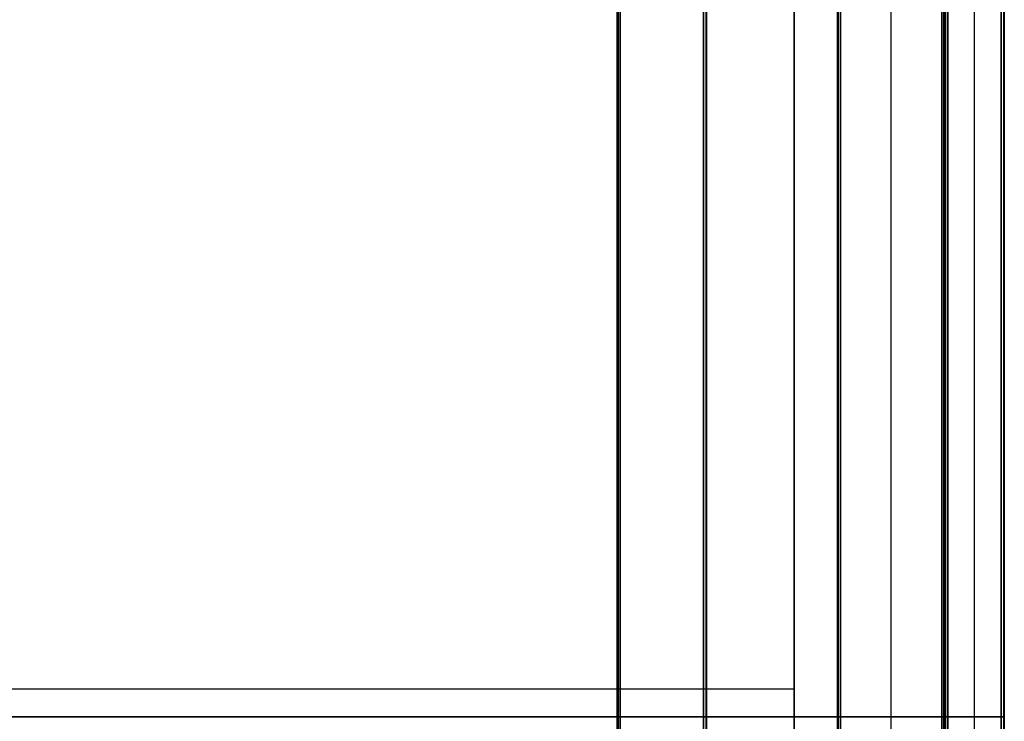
# Model space of a CAD drawing. Header units: millimetres. Extents: x 3790 to 5776, y 0 to 470.
# Tile 15 of 18: x 5611 to 5776, y 234 to 352. Entities that reach past the tile are written whole.
import ezdxf

# ---------------------------------------------------------------- set-up
doc = ezdxf.new("R2010")
doc.units = ezdxf.units.MM
doc.layers.add('ripiani', color=18, linetype='Continuous', true_color=0x4c0000)
doc.layers.add('struttura', color=18, linetype='Continuous', true_color=0x4c0000)

msp = doc.modelspace()

# ---------------------------------------------------------------- linework, layer by layer
at = {"layer": 'ripiani'}
for p, q in [((5740.7, 29.72, 443.5), (5740.7, 449.72, 443.5)), ((5115.7, 239.72, 439.5), (5740.7, 239.72, 439.5)), ((5115.7, 239.72, 447.5), (5740.7, 239.72, 447.5)), ((5740.7, 239.72, 439.5), (5740.7, 239.72, 447.5))]:
    msp.add_line(p, q, dxfattribs=at)
for points in [[(5740.7, 29.72, 439.5), (5740.7, 239.72, 439.5), (5740.7, 449.72, 439.5)], [(5740.7, 449.72, 447.5), (5740.7, 239.72, 447.5), (5740.7, 29.72, 447.5)]]:
    msp.add_open_spline(points, degree=2, dxfattribs=at)
at = {"layer": 'struttura'}
for p, q in [((5765.96, 469.5, 410), (5765.96, 0.5, 410)), ((5770.96, 0.5, 740), (5770.96, 469.5, 740)), ((5770.96, 0.5, 80), (5770.96, 469.5, 80)), ((5775.96, 0.5, 410), (5775.96, 469.5, 410)), ((5775.96, 0.5, 75), (5775.96, 469.5, 75)), ((5775.96, 0.5, 745), (5775.96, 469.5, 745)), ((5747.96, 451.5, 410), (5747.96, 15.5, 410)), ((5756.96, 15.5, 722), (5756.96, 451.5, 722)), ((5756.96, 15.5, 98), (5756.96, 451.5, 98)), ((5765.96, 15.5, 89), (5765.96, 451.5, 89)), ((5765.96, 15.5, 731), (5765.96, 451.5, 731)), ((5765.96, 15.5, 410), (5765.96, 451.5, 410)), ((5725.96, 50.5, 40), (5725.96, 419.5, 40)), ((5710.96, 404.5, 40), (5710.96, 65.5, 40)), ((3790.46, 235, 80), (5775.46, 235, 80)), ((5775.46, 235, 70), (3790.46, 235, 70)), ((3790.46, 235, 750), (5775.46, 235, 750)), ((5775.46, 235, 740), (3790.46, 235, 740)), ((5710.96, 235, 10.5), (5710.96, 235, 69.5)), ((5725.46, 235, 10), (5711.46, 235, 10)), ((5711.46, 235, 70), (5725.46, 235, 70)), ((5725.96, 235, 10.5), (5725.96, 235, 69.5)), ((5765.96, 235, 80.5), (5765.96, 235, 739.5)), ((5766.46, 235, 740), (5775.46, 235, 740)), ((5775.46, 235, 80), (5766.46, 235, 80)), ((5775.96, 235, 80.5), (5775.96, 235, 739.5)), ((5775.96, 235, 70.5), (5775.96, 235, 79.5)), ((5775.96, 235, 740.5), (5775.96, 235, 749.5))]:
    msp.add_line(p, q, dxfattribs=at)
for points in [[(5765.96, 0.5, 739.5), (5765.96, 235, 739.5), (5765.96, 469.5, 739.5)], [(5765.96, 469.5, 80.5), (5765.96, 235, 80.5), (5765.96, 0.5, 80.5)], [(5766.46, 469.5, 740), (5766.46, 235, 740), (5766.46, 0.5, 740)], [(5766.46, 0.5, 80), (5766.46, 235, 80), (5766.46, 469.5, 80)], [(5775.46, 0.5, 740), (5775.46, 235, 740), (5775.46, 469.5, 740)], [(5775.46, 469.5, 80), (5775.46, 235, 80), (5775.46, 0.5, 80)], [(5775.46, 0.5, 80), (5775.46, 235, 80), (5775.46, 469.5, 80)], [(5775.46, 469.5, 70), (5775.46, 235, 70), (5775.46, 0.5, 70)], [(5775.46, 0.5, 750), (5775.46, 235, 750), (5775.46, 469.5, 750)], [(5775.46, 469.5, 740), (5775.46, 235, 740), (5775.46, 0.5, 740)], [(5775.82, 469.5, 739.85), (5775.82, 235, 739.85), (5775.82, 0.5, 739.85)], [(5775.82, 469.5, 80.15), (5775.82, 235, 80.15), (5775.82, 0.5, 80.15)], [(5775.82, 469.5, 79.85), (5775.82, 235, 79.85), (5775.82, 0.5, 79.85)], [(5775.82, 469.5, 749.85), (5775.82, 235, 749.85), (5775.82, 0.5, 749.85)], [(5775.96, 0.5, 80.5), (5775.96, 235, 80.5), (5775.96, 469.5, 80.5)], [(5775.96, 469.5, 739.5), (5775.96, 235, 739.5), (5775.96, 0.5, 739.5)], [(5775.96, 0.5, 70.5), (5775.96, 235, 70.5), (5775.96, 469.5, 70.5)], [(5775.96, 469.5, 79.5), (5775.96, 235, 79.5), (5775.96, 0.5, 79.5)], [(5775.96, 0.5, 740.5), (5775.96, 235, 740.5), (5775.96, 469.5, 740.5)], [(5775.96, 469.5, 749.5), (5775.96, 235, 749.5), (5775.96, 0.5, 749.5)], [(5747.96, 15.5, 721.5), (5747.96, 233.5, 721.5), (5747.96, 451.5, 721.5)], [(5747.96, 451.5, 98.5), (5747.96, 233.5, 98.5), (5747.96, 15.5, 98.5)], [(5748.11, 15.5, 98.15), (5748.11, 233.5, 98.15), (5748.11, 451.5, 98.15)], [(5748.46, 451.5, 722), (5748.46, 233.5, 722), (5748.46, 15.5, 722)], [(5748.46, 15.5, 98), (5748.46, 233.5, 98), (5748.46, 451.5, 98)], [(5765.46, 451.5, 80), (5765.46, 233.5, 80), (5765.46, 15.5, 80)], [(5765.46, 15.5, 98), (5765.46, 233.5, 98), (5765.46, 451.5, 98)], [(5765.46, 15.5, 740), (5765.46, 233.5, 740), (5765.46, 451.5, 740)], [(5765.46, 451.5, 722), (5765.46, 233.5, 722), (5765.46, 15.5, 722)], [(5765.46, 15.5, 722), (5765.46, 233.5, 722), (5765.46, 451.5, 722)], [(5765.46, 451.5, 98), (5765.46, 233.5, 98), (5765.46, 15.5, 98)], [(5765.82, 15.5, 80.15), (5765.82, 233.5, 80.15), (5765.82, 451.5, 80.15)], [(5765.82, 451.5, 97.85), (5765.82, 233.5, 97.85), (5765.82, 15.5, 97.85)], [(5765.82, 451.5, 739.85), (5765.82, 233.5, 739.85), (5765.82, 15.5, 739.85)], [(5765.82, 15.5, 722.15), (5765.82, 233.5, 722.15), (5765.82, 451.5, 722.15)], [(5765.82, 451.5, 721.85), (5765.82, 233.5, 721.85), (5765.82, 15.5, 721.85)], [(5765.82, 451.5, 98.15), (5765.82, 233.5, 98.15), (5765.82, 15.5, 98.15)], [(5765.96, 451.5, 97.5), (5765.96, 233.5, 97.5), (5765.96, 15.5, 97.5)], [(5765.96, 15.5, 80.5), (5765.96, 233.5, 80.5), (5765.96, 451.5, 80.5)], [(5765.96, 15.5, 722.5), (5765.96, 233.5, 722.5), (5765.96, 451.5, 722.5)], [(5765.96, 451.5, 739.5), (5765.96, 233.5, 739.5), (5765.96, 15.5, 739.5)], [(5765.96, 15.5, 98.5), (5765.96, 233.5, 98.5), (5765.96, 451.5, 98.5)], [(5765.96, 451.5, 721.5), (5765.96, 233.5, 721.5), (5765.96, 15.5, 721.5)], [(5725.46, 419.5, 10), (5725.46, 235, 10), (5725.46, 50.5, 10)], [(5725.46, 50.5, 70), (5725.46, 235, 70), (5725.46, 419.5, 70)], [(5725.82, 419.5, 10.15), (5725.82, 235, 10.15), (5725.82, 50.5, 10.15)], [(5725.82, 419.5, 69.85), (5725.82, 235, 69.85), (5725.82, 50.5, 69.85)], [(5725.96, 419.5, 69.5), (5725.96, 235, 69.5), (5725.96, 50.5, 69.5)], [(5725.96, 50.5, 10.5), (5725.96, 235, 10.5), (5725.96, 419.5, 10.5)], [(5710.96, 65.5, 69.5), (5710.96, 235, 69.5), (5710.96, 404.5, 69.5)], [(5710.96, 404.5, 10.5), (5710.96, 235, 10.5), (5710.96, 65.5, 10.5)], [(5711.11, 404.5, 10.15), (5711.11, 235, 10.15), (5711.11, 65.5, 10.15)], [(5711.11, 404.5, 69.85), (5711.11, 235, 69.85), (5711.11, 65.5, 69.85)], [(5711.46, 65.5, 10), (5711.46, 235, 10), (5711.46, 404.5, 10)], [(5711.46, 404.5, 70), (5711.46, 235, 70), (5711.46, 65.5, 70)]]:
    msp.add_open_spline(points, degree=2, dxfattribs=at)
for points, weights in [([(5766.11, 469.5, 739.85), (5766.11, 235, 739.85), (5766.11, 0.5, 739.85)], [0.853553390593, 0.853553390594, 0.853553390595]), ([(5766.11, 0.5, 80.15), (5766.11, 235, 80.15), (5766.11, 469.5, 80.15)], [0.853553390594, 0.853553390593, 0.853553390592]), ([(5775.82, 469.5, 70.15), (5775.82, 235, 70.15), (5775.82, 0.5, 70.15)], [0.853553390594, 0.853553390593, 0.853553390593]), ([(5775.82, 469.5, 740.15), (5775.82, 235, 740.15), (5775.82, 0.5, 740.15)], [0.853553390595, 0.853553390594, 0.853553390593])]:
    msp.add_rational_spline(points, weights, degree=2, dxfattribs=at)
at = {"layer": 'struttura', "extrusion": (5.68434e-13, 1, 3.97904e-13)}
msp.add_rational_spline([(5711.46, 235, 10), (5710.96, 235, 10), (5710.96, 235, 10.5)], [1, 0.707106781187, 0.999999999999], degree=2, dxfattribs=at)
at = {"layer": 'struttura', "extrusion": (1.15563e-10, 1, -1.15733e-10)}
msp.add_rational_spline([(5711.46, 235, 70), (5710.96, 235, 70), (5710.96, 235, 69.5)], [1, 0.707106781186, 1], degree=2, dxfattribs=at)
at = {"layer": 'struttura', "extrusion": (-8.25366e-11, -1, 8.20251e-11)}
msp.add_rational_spline([(5725.46, 235, 10), (5725.96, 235, 10), (5725.96, 235, 10.5)], [1, 0.707106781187, 1], degree=2, dxfattribs=at)
at = {"layer": 'struttura', "extrusion": (8.60609e-11, -1, 8.52651e-11)}
msp.add_rational_spline([(5725.46, 235, 70), (5725.96, 235, 70), (5725.96, 235, 69.5)], [0.999999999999, 0.707106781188, 0.999999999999], degree=2, dxfattribs=at)
at = {"layer": 'struttura', "extrusion": (1.52124e-09, -1, -1.5217e-09)}
msp.add_rational_spline([(5765.96, 235, 739.5), (5765.96, 235, 740), (5766.46, 235, 740)], [1, 0.707106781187, 1], degree=2, dxfattribs=at)
at = {"layer": 'struttura', "extrusion": (1.5221e-09, -1, 1.52232e-09)}
msp.add_rational_spline([(5765.96, 235, 80.5), (5765.96, 235, 80), (5766.46, 235, 80)], [0.999999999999, 0.707106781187, 0.999999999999], degree=2, dxfattribs=at)
at = {"layer": 'struttura', "extrusion": (-2.09639e-10, -1, -2.1015e-10)}
msp.add_rational_spline([(5775.46, 235, 740), (5775.96, 235, 740), (5775.96, 235, 739.5)], [0.999999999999, 0.707106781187, 0.999999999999], degree=2, dxfattribs=at)
at = {"layer": 'struttura', "extrusion": (-4.45425e-10, -1, 4.45254e-10)}
msp.add_rational_spline([(5775.96, 235, 80.5), (5775.96, 235, 80), (5775.46, 235, 80)], [0.999999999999, 0.707106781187, 1], degree=2, dxfattribs=at)
at = {"layer": 'struttura', "extrusion": (2.12253e-10, -1, 2.11912e-10)}
msp.add_rational_spline([(5775.46, 235, 80), (5775.96, 235, 80), (5775.96, 235, 79.5)], [0.999999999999, 0.707106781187, 0.999999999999], degree=2, dxfattribs=at)
at = {"layer": 'struttura', "extrusion": (8.84143e-10, -1, -8.84313e-10)}
msp.add_rational_spline([(5775.96, 235, 70.5), (5775.96, 235, 70), (5775.46, 235, 70)], [0.999999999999, 0.707106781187, 1], degree=2, dxfattribs=at)
at = {"layer": 'struttura', "extrusion": (-3.6249e-10, 1, -3.62775e-10)}
msp.add_rational_spline([(5775.46, 235, 750), (5775.96, 235, 750), (5775.96, 235, 749.5)], [1, 0.707106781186, 1], degree=2, dxfattribs=at)
at = {"layer": 'struttura', "extrusion": (-1.35481e-09, 1, 1.35509e-09)}
msp.add_rational_spline([(5775.96, 235, 740.5), (5775.96, 235, 740), (5775.46, 235, 740)], [0.999999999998, 0.707106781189, 0.999999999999], degree=2, dxfattribs=at)

doc.saveas('drawing.dxf')
